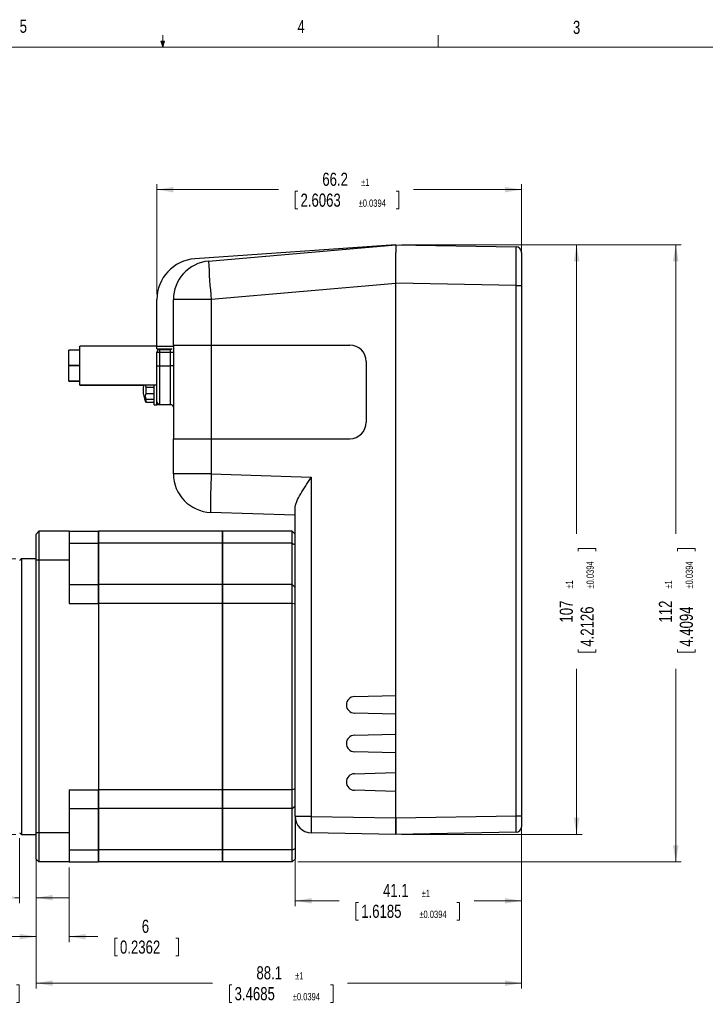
# Model space of a CAD drawing. Header units: millimetres. Extents: x 11 to 421, y 5 to 275.
# Tile 7 of 8: x 190 to 314, y 97 to 275. Entities that reach past the tile are written whole.
import ezdxf

# ---------------------------------------------------------------- set-up
doc = ezdxf.new("R2010")
doc.units = ezdxf.units.MM
doc.styles.add('SLDTEXTSTYLE0', font='TXT', dxfattribs={"width": 0.75})
doc.dimstyles.new('SLDDIMSTYLE0', dxfattribs={"dimtxt": 2.38125, "dimasz": 3, "dimexe": 0, "dimexo": 0.0625, "dimgap": 0.595313, "dimtad": 0, "dimdec": 1, "dimrnd": 1e-09, "dimzin": 12, "dimdsep": 46, "dimtxsty": 'SLDTEXTSTYLE0', "dimsah": 1, "dimcen": 0.09, "dimadec": 0, "dimazin": 0, "dimtol": 1, "dimtp": 1, "dimtm": 1, "dimtfac": 1, "dimtdec": 1, "dimtofl": 0, "dimtmove": 0, "dimatfit": 3, "dimfxl": 1, "dimtolj": 1, "dimarcsym": 0})
doc.dimstyles.new('SLDDIMSTYLE4', dxfattribs={"dimtxt": 2.38125, "dimasz": 3, "dimexe": 0, "dimexo": 0.0625, "dimgap": 0.595313, "dimtad": 0, "dimrnd": 1e-09, "dimzin": 12, "dimdsep": 46, "dimtxsty": 'SLDTEXTSTYLE0', "dimsah": 1, "dimcen": 0.09, "dimadec": 0, "dimazin": 0, "dimtfac": 1, "dimtofl": 0, "dimtmove": 0, "dimatfit": 3, "dimfxl": 1, "dimtolj": 1, "dimtzin": 12, "dimarcsym": 0})
doc.dimstyles.new('SLDDIMSTYLE5', dxfattribs={"dimtxt": 2.38125, "dimasz": 3, "dimexe": 0, "dimexo": 0.0625, "dimgap": 0.595313, "dimtad": 0, "dimdec": 1, "dimrnd": 1e-09, "dimzin": 12, "dimdsep": 46, "dimtxsty": 'SLDTEXTSTYLE0', "dimsah": 1, "dimcen": 0.09, "dimadec": 0, "dimazin": 0, "dimtol": 1, "dimtp": 1, "dimtm": 1, "dimtfac": 1, "dimtdec": 0, "dimtofl": 0, "dimtmove": 0, "dimatfit": 3, "dimfxl": 1, "dimtolj": 1, "dimarcsym": 0})
doc.dimstyles.new('SLDDIMSTYLE6', dxfattribs={"dimtxt": 2.38125, "dimasz": 3, "dimexe": 0, "dimexo": 0.0625, "dimgap": 0.595313, "dimtad": 0, "dimdec": 1, "dimrnd": 1e-09, "dimzin": 12, "dimdsep": 46, "dimtxsty": 'SLDTEXTSTYLE0', "dimsah": 1, "dimcen": 0.09, "dimadec": 0, "dimazin": 0, "dimtol": 1, "dimtp": 1, "dimtm": 1, "dimtfac": 1, "dimtdec": 0, "dimtofl": 0, "dimtmove": 0, "dimatfit": 3, "dimfxl": 1, "dimtolj": 1, "dimarcsym": 0})
doc.dimstyles.new('SLDDIMSTYLE7', dxfattribs={"dimtxt": 2.38125, "dimasz": 3, "dimexe": 0, "dimexo": 0.0625, "dimgap": 0.595313, "dimtad": 0, "dimdec": 3, "dimrnd": 1e-09, "dimzin": 12, "dimdsep": 46, "dimtxsty": 'SLDTEXTSTYLE0', "dimsah": 1, "dimcen": 0.09, "dimadec": 0, "dimazin": 0, "dimtol": 1, "dimtm": 0.025, "dimtfac": 0.555556, "dimtdec": 3, "dimtofl": 0, "dimtmove": 0, "dimatfit": 3, "dimfxl": 1, "dimtolj": 1, "dimtzin": 0, "dimarcsym": 0})

# ---------------------------------------------------------------- blocks, each defined once
blk = doc.blocks.new('*D27')
at = {"color": 7, "linetype": 'Continuous', "lineweight": 0}
for p, q in [((259.26, 234.43), (292.06, 234.43)), ((291.06, 234.43), (291.06, 181.97)), ((291.35, 179.33), (294.56, 179.33)), ((291.35, 179.33), (291.35, 178.85)), ((294.56, 179.33), (294.56, 178.85)), ((291.35, 160.51), (291.35, 160.99)), ((294.56, 160.51), (294.56, 160.99)), ((291.35, 160.51), (294.56, 160.51)), ((291.06, 127.43), (291.06, 157.48)), ((259.26, 127.43), (292.06, 127.43))]:
    blk.add_line(p, q, dxfattribs=at)
for points in [[(291.06, 234.43), (290.56, 231.43), (291.56, 231.43)], [(291.06, 127.43), (291.56, 130.43), (290.56, 130.43)]]:
    blk.add_solid(points, dxfattribs=at)
at = {"color": 7, "linetype": 'Continuous', "lineweight": 0, "attachment_point": 1, "rotation": 90, "style": 'SLDTEXTSTYLE0'}
for s, insert, char_height in [('±0.0394', (292.85, 172.03), 1.323), ('±1', (289.07, 172.03), 1.323), ('107', (287.99, 165.87), 2.381), ('4.2126', (291.78, 161.48), 2.381)]:
    blk.add_mtext(s, dxfattribs=dict(at, insert=insert, char_height=char_height))
blk = doc.blocks.new('*D28')
at = {"color": 7, "linetype": 'Continuous', "lineweight": 0}
for p, q in [((259.26, 234.43), (310.06, 234.43)), ((309.06, 234.43), (309.06, 181.97)), ((309.35, 179.33), (312.56, 179.33)), ((309.35, 179.33), (309.35, 178.85)), ((312.56, 179.33), (312.56, 178.85)), ((309.35, 160.51), (309.35, 160.99)), ((312.56, 160.51), (312.56, 160.99)), ((309.35, 160.51), (312.56, 160.51)), ((309.06, 122.43), (309.06, 157.48)), ((240.45, 122.43), (310.06, 122.43))]:
    blk.add_line(p, q, dxfattribs=at)
for points in [[(309.06, 234.43), (308.56, 231.43), (309.56, 231.43)], [(309.06, 122.43), (309.56, 125.43), (308.56, 125.43)]]:
    blk.add_solid(points, dxfattribs=at)
at = {"color": 7, "linetype": 'Continuous', "lineweight": 0, "attachment_point": 1, "rotation": 90, "style": 'SLDTEXTSTYLE0'}
for s, insert, char_height in [('±0.0394', (310.85, 172.03), 1.323), ('±1', (307.07, 172.03), 1.323), ('112', (305.99, 165.87), 2.381), ('4.4094', (309.78, 161.48), 2.381)]:
    blk.add_mtext(s, dxfattribs=dict(at, insert=insert, char_height=char_height))
blk = doc.blocks.new('*D29')
at = {"color": 7, "linetype": 'Continuous', "lineweight": 0}
for p, q in [((281.06, 129.81), (281.06, 99.43)), ((192.96, 126.68), (192.96, 99.43)), ((192.96, 100.43), (224.98, 100.43)), ((228.02, 100.14), (228.02, 96.93)), ((228.02, 100.14), (228.5, 100.14)), ((246.84, 100.14), (246.36, 100.14)), ((246.84, 100.14), (246.84, 96.93)), ((281.06, 100.43), (249.48, 100.43)), ((228.02, 96.93), (228.5, 96.93)), ((246.84, 96.93), (246.36, 96.93))]:
    blk.add_line(p, q, dxfattribs=at)
for points in [[(192.96, 100.43), (195.96, 99.93), (195.96, 100.93)], [(281.06, 100.43), (278.06, 100.93), (278.06, 99.93)]]:
    blk.add_solid(points, dxfattribs=at)
at = {"color": 7, "linetype": 'Continuous', "lineweight": 0, "attachment_point": 1, "style": 'SLDTEXTSTYLE0'}
for s, insert, char_height in [('88.1', (232.94, 103.5), 2.381), ('±1', (239.97, 102.42), 1.323), ('3.4685', (228.98, 99.71), 2.381), ('±0.0394', (239.53, 98.64), 1.323)]:
    blk.add_mtext(s, dxfattribs=dict(at, insert=insert, char_height=char_height))
blk = doc.blocks.new('*D30')
at = {"color": 7, "linetype": 'Continuous', "lineweight": 0}
for p, q in [((239.95, 129.69), (239.95, 114.37)), ((281.06, 129.81), (281.06, 114.37)), ((239.95, 115.37), (247.96, 115.37)), ((250.99, 115.09), (250.99, 111.87)), ((250.99, 115.09), (251.48, 115.09)), ((269.81, 115.09), (269.33, 115.09)), ((269.81, 115.09), (269.81, 111.87)), ((281.06, 115.37), (272.46, 115.37)), ((250.99, 111.87), (251.48, 111.87)), ((269.81, 111.87), (269.33, 111.87))]:
    blk.add_line(p, q, dxfattribs=at)
for points in [[(239.95, 115.37), (242.95, 114.87), (242.95, 115.87)], [(281.06, 115.37), (278.06, 115.87), (278.06, 114.87)]]:
    blk.add_solid(points, dxfattribs=at)
at = {"color": 7, "linetype": 'Continuous', "lineweight": 0, "attachment_point": 1, "style": 'SLDTEXTSTYLE0'}
for s, insert, char_height in [('41.1', (255.92, 118.44), 2.381), ('±1', (262.94, 117.37), 1.323), ('1.6185', (251.96, 114.66), 2.381), ('±0.0394', (262.51, 113.58), 1.323)]:
    blk.add_mtext(s, dxfattribs=dict(at, insert=insert, char_height=char_height))
blk = doc.blocks.new('*D31')
at = {"color": 7, "linetype": 'Continuous', "lineweight": 0}
for p, q in [((192.96, 126.68), (192.96, 107.87)), ((198.96, 121.43), (198.96, 107.87)), ((192.96, 108.87), (186.96, 108.87)), ((198.96, 108.87), (204.17, 108.87)), ((207.21, 108.59), (207.21, 105.37)), ((207.21, 108.59), (207.69, 108.59)), ((218.81, 108.59), (218.33, 108.59)), ((218.81, 108.59), (218.81, 105.37)), ((207.21, 105.37), (207.69, 105.37)), ((218.81, 105.37), (218.33, 105.37))]:
    blk.add_line(p, q, dxfattribs=at)
for points in [[(192.96, 108.87), (189.96, 109.37), (189.96, 108.37)], [(198.96, 108.87), (201.96, 108.37), (201.96, 109.37)]]:
    blk.add_solid(points, dxfattribs=at)
at = {"color": 7, "linetype": 'Continuous', "lineweight": 0, "attachment_point": 1, "style": 'SLDTEXTSTYLE0'}
for s, insert, char_height in [('6', (212.13, 111.94), 2.38), ('0.2362', (208.17, 108.16), 2.381)]:
    blk.add_mtext(s, dxfattribs=dict(at, insert=insert, char_height=char_height))
blk = doc.blocks.new('*D32')
at = {"color": 7, "linetype": 'Continuous', "lineweight": 0}
for p, q in [((167.96, 147.93), (167.96, 99.43)), ((192.96, 126.68), (192.96, 99.43)), ((167.96, 100.43), (161.96, 100.43)), ((171.02, 100.14), (171.02, 96.93)), ((171.02, 100.14), (171.51, 100.14)), ((189.84, 100.14), (189.36, 100.14)), ((189.84, 100.14), (189.84, 96.93)), ((192.96, 100.43), (198.96, 100.43)), ((171.02, 96.93), (171.51, 96.93)), ((189.84, 96.93), (189.36, 96.93))]:
    blk.add_line(p, q, dxfattribs=at)
for points in [[(167.96, 100.43), (164.96, 100.93), (164.96, 99.93)], [(192.96, 100.43), (195.96, 99.93), (195.96, 100.93)]]:
    blk.add_solid(points, dxfattribs=at)
at = {"color": 7, "linetype": 'Continuous', "lineweight": 0, "attachment_point": 1, "style": 'SLDTEXTSTYLE0'}
for s, insert, char_height in [('25', (177.27, 103.5), 2.381), ('±1', (181.66, 102.42), 1.323), ('0.9843', (171.99, 99.71), 2.381), ('±0.0394', (182.54, 98.64), 1.323)]:
    blk.add_mtext(s, dxfattribs=dict(at, insert=insert, char_height=char_height))
blk = doc.blocks.new('*D33')
at = {"color": 7, "linetype": 'Continuous', "lineweight": 0}
for p, q in [((189.96, 126.73), (189.96, 114.94)), ((192.96, 126.68), (192.96, 114.94)), ((174.43, 115.66), (174.43, 112.45)), ((174.43, 115.66), (174.92, 115.66)), ((186.04, 115.66), (185.56, 115.66)), ((186.04, 115.66), (186.04, 112.45)), ((189.96, 115.94), (189.08, 115.94)), ((192.96, 115.94), (198.96, 115.94)), ((174.43, 112.45), (174.92, 112.45)), ((186.04, 112.45), (185.56, 112.45))]:
    blk.add_line(p, q, dxfattribs=at)
for points in [[(189.96, 115.94), (186.96, 116.44), (186.96, 115.44)], [(192.96, 115.94), (195.96, 115.44), (195.96, 116.44)]]:
    blk.add_solid(points, dxfattribs=at)
at = {"color": 7, "linetype": 'Continuous', "lineweight": 0, "attachment_point": 1, "style": 'SLDTEXTSTYLE0'}
for s, insert, char_height in [('3', (179.36, 119.01), 2.38), ('0.1181', (175.4, 115.23), 2.381)]:
    blk.add_mtext(s, dxfattribs=dict(at, insert=insert, char_height=char_height))
blk = doc.blocks.new('*D34')
at = {"color": 7, "linetype": 'Continuous', "lineweight": 0}
for p, q in [((214.86, 225.48), (214.86, 245.43)), ((281.06, 228.05), (281.06, 245.43)), ((214.86, 244.43), (236.94, 244.43)), ((239.97, 244.14), (239.97, 240.93)), ((239.97, 244.14), (240.46, 244.14)), ((258.8, 244.14), (258.31, 244.14)), ((258.8, 244.14), (258.8, 240.93)), ((281.06, 244.43), (261.44, 244.43)), ((239.97, 240.93), (240.46, 240.93)), ((258.8, 240.93), (258.31, 240.93))]:
    blk.add_line(p, q, dxfattribs=at)
for points in [[(214.86, 244.43), (217.86, 243.93), (217.86, 244.93)], [(281.06, 244.43), (278.06, 244.93), (278.06, 243.93)]]:
    blk.add_solid(points, dxfattribs=at)
at = {"color": 7, "linetype": 'Continuous', "lineweight": 0, "attachment_point": 1, "style": 'SLDTEXTSTYLE0'}
for s, insert, char_height in [('66.2', (244.9, 247.5), 2.381), ('±1', (251.93, 246.42), 1.323), ('2.6063', (240.94, 243.71), 2.381), ('±0.0394', (251.49, 242.64), 1.323)]:
    blk.add_mtext(s, dxfattribs=dict(at, insert=insert, char_height=char_height))
blk = doc.blocks.new('*D35')
at = {"color": 7, "linetype": 'Continuous', "lineweight": 0}
for p, q in [((189.26, 177.43), (143.37, 177.43)), ((144.37, 177.43), (144.37, 163.97)), ((144.65, 160.93), (148.29, 160.93)), ((144.65, 160.93), (144.65, 160.45)), ((148.29, 160.93), (148.29, 160.45)), ((144.65, 142.4), (144.65, 142.89)), ((144.65, 142.4), (148.29, 142.4)), ((148.29, 142.4), (148.29, 142.89)), ((144.37, 127.43), (144.37, 139.37)), ((189.26, 127.43), (143.37, 127.43))]:
    blk.add_line(p, q, dxfattribs=at)
for points in [[(144.37, 177.43), (143.87, 174.43), (144.87, 174.43)], [(144.37, 127.43), (144.87, 130.43), (143.87, 130.43)]]:
    blk.add_solid(points, dxfattribs=at)
at = {"color": 7, "linetype": 'Continuous', "lineweight": 0, "attachment_point": 1, "rotation": 90, "style": 'SLDTEXTSTYLE0'}
for s, insert, char_height in [('0.0000', (144.47, 154.59), 1.323), ('0.0010', (146.57, 154.59), 1.323), ('0.025', (142.37, 152.01), 1.323), ('-', (146.57, 153.77), 1.32), ('0', (140.27, 152.01), 1.32), ('1.9685', (145.5, 143.37), 2.381), ('50', (141.3, 146.94), 2.381), ('-', (142.37, 151.18), 1.32)]:
    blk.add_mtext(s, dxfattribs=dict(at, insert=insert, char_height=char_height))

msp = doc.modelspace()

# ---------------------------------------------------------------- linework, layer by layer
at = {"color": 7, "linetype": 'Continuous', "lineweight": 0}
for p, q in [((215.9254, 270.3087), (215.9254, 272.4626)), ((265.9317, 270.3087), (265.9317, 272.4626)), ((15.9068, 270.3087), (415.9568, 270.3087)), ((215.9254, 270.3087), (215.5889, 271.3737)), ((216.2443, 271.3737), (215.5889, 271.3737)), ((215.7467, 271.3737), (215.9254, 270.3087)), ((215.9254, 270.3087), (216.2443, 271.3737)), ((216.0501, 271.3737), (215.9254, 270.3087))]:
    msp.add_line(p, q, dxfattribs=at)
at = {"color": 7, "linetype": 'Continuous', "lineweight": 30}
for p, q in [((258.2642, 234.4262), (221.7614, 231.8737)), ((224.2541, 231.4507), (258.2642, 234.4262)), ((258.2642, 234.4262), (280.0816, 234.0454)), ((258.2642, 234.4262), (258.2642, 233.0309)), ((258.2642, 227.4273), (258.2642, 233.0309)), ((281.0642, 233.0455), (281.0642, 227.0465)), ((258.2642, 227.4102), (224.742, 224.4774)), ((280.0816, 227.0465), (258.2642, 227.4273)), ((258.2642, 130.4258), (258.2642, 227.4273)), ((258.2642, 152.6262), (258.2642, 227.4102)), ((280.0816, 130.8066), (280.0816, 227.0465)), ((280.0816, 227.0465), (281.0642, 227.0465)), ((281.0642, 227.0465), (281.0642, 130.8066)), ((214.8642, 216.0274), (214.8642, 224.4774)), ((224.742, 224.4774), (217.8642, 224.4774)), ((217.8642, 216.2262), (217.8642, 224.4774)), ((224.742, 224.4774), (224.742, 216.2262)), ((217.8642, 216.2262), (224.742, 216.2262)), ((217.8642, 216.2262), (217.8642, 199.2262)), ((224.742, 216.2262), (249.8642, 216.2262)), ((224.742, 216.2262), (224.742, 199.2262)), ((198.8642, 213.9185), (198.8642, 215.3108)), ((200.8642, 212.5262), (200.8642, 216.0262)), ((214.8642, 216.0274), (217.8642, 216.0274)), ((214.8642, 215.5274), (214.8642, 216.0274)), ((214.8642, 215.5274), (217.6642, 215.5274)), ((214.8642, 214.9274), (215.3642, 214.9274)), ((214.8642, 212.4274), (214.8642, 214.9274)), ((215.3642, 215.4274), (215.3642, 214.9274)), ((215.3642, 215.4274), (217.3642, 215.4274)), ((215.3642, 214.9274), (217.3642, 214.9274)), ((215.3642, 214.9274), (215.3642, 212.4274)), ((217.3642, 214.9274), (217.3642, 215.4274)), ((217.3642, 214.9274), (217.8642, 214.9274)), ((217.3642, 212.4274), (217.3642, 214.9274)), ((198.8642, 212.5262), (198.8642, 213.9185)), ((252.8642, 213.2262), (252.8642, 202.2262)), ((198.8642, 211.1339), (198.8642, 212.5262)), ((198.8642, 209.7416), (198.8642, 211.1339)), ((200.8642, 209.0262), (200.8642, 212.5262)), ((214.8642, 212.4274), (215.3642, 212.4274)), ((214.8642, 205.9274), (214.8642, 212.4274)), ((215.3642, 212.4274), (215.3642, 205.4274)), ((215.3642, 212.4274), (217.3642, 212.4274)), ((217.8642, 212.4274), (217.3642, 212.4274)), ((217.3642, 205.4274), (217.3642, 212.4274)), ((198.8642, 209.6416), (198.8642, 209.7416)), ((200.8642, 208.9262), (200.8642, 209.0262)), ((212.8991, 208.5992), (214.3642, 208.5992)), ((212.8991, 207.4532), (212.8991, 208.5992)), ((212.8991, 207.4532), (214.3642, 207.4532)), ((214.3642, 208.0262), (214.3642, 209.0262)), ((214.3642, 205.3762), (214.3642, 208.0262)), ((212.8991, 205.8554), (212.8991, 206.4284)), ((212.8991, 206.4284), (214.3642, 206.4284)), ((212.8991, 205.8554), (214.3642, 205.8554)), ((214.8642, 205.4262), (214.8642, 205.9274)), ((214.8642, 205.4262), (217.3979, 205.4262)), ((214.8642, 205.3762), (214.8642, 205.4262)), ((215.3642, 205.4274), (217.3642, 205.4274)), ((217.8642, 192.857), (217.8642, 199.2262)), ((217.8642, 199.2262), (224.742, 199.2262)), ((224.742, 199.2262), (224.742, 192.857)), ((224.742, 199.2262), (249.8642, 199.2262)), ((224.742, 192.857), (217.8642, 192.857)), ((224.742, 192.857), (242.9018, 192.2229)), ((242.9018, 192.2229), (242.9018, 130.6939)), ((239.9542, 185.3258), (224.6199, 185.8613)), ((239.9542, 130.6939), (239.9542, 186.6164)), ((193.4642, 182.4262), (192.9642, 181.9262)), ((193.4642, 182.4262), (193.4642, 177.175)), ((198.9642, 182.4262), (193.4642, 182.4262)), ((198.9642, 182.4262), (198.9642, 177.175)), ((198.9642, 182.4262), (204.2642, 182.4262)), ((204.2642, 180.2425), (204.2642, 182.4262)), ((226.7642, 182.4262), (204.2642, 182.4262)), ((204.2642, 182.4262), (204.2642, 180.2425)), ((226.7642, 180.2425), (226.7642, 182.4262)), ((239.4542, 182.4262), (226.7642, 182.4262)), ((226.7642, 182.4262), (226.7642, 180.2425)), ((239.4542, 180.2425), (239.4542, 182.4262)), ((239.9542, 181.9262), (239.4542, 182.4262)), ((192.9642, 177.175), (192.9642, 181.9262)), ((198.9642, 180.2425), (204.2642, 180.2425)), ((204.2642, 172.7425), (204.2642, 180.2425)), ((226.7642, 180.2425), (204.2642, 180.2425)), ((204.2642, 180.2425), (204.2642, 172.7425)), ((226.7642, 172.7425), (226.7642, 180.2425)), ((239.4542, 180.2425), (226.7642, 180.2425)), ((226.7642, 180.2425), (226.7642, 172.7425)), ((239.4542, 172.7425), (239.4542, 180.2425)), ((190.2642, 177.4262), (190.2642, 152.4262)), ((192.9642, 127.6775), (192.9642, 177.175)), ((193.4642, 177.175), (192.9642, 177.175)), ((193.4642, 177.175), (193.4642, 127.6775)), ((198.9642, 177.175), (193.4642, 177.175)), ((198.9642, 177.175), (198.9642, 169.3205)), ((198.9642, 172.7425), (204.2642, 172.7425)), ((204.2642, 169.3205), (204.2642, 172.7425)), ((204.2642, 172.7425), (204.2642, 169.3205)), ((226.7642, 172.7425), (204.2642, 172.7425)), ((226.7642, 169.3205), (226.7642, 172.7425)), ((226.7642, 172.7425), (226.7642, 169.3205)), ((239.4542, 172.7425), (226.7642, 172.7425)), ((239.4542, 169.3205), (239.4542, 172.7425)), ((198.9642, 169.3205), (204.2642, 169.3205)), ((204.2642, 169.3205), (204.2642, 135.5319)), ((204.2642, 169.3205), (204.2642, 135.5319)), ((226.7642, 169.3205), (204.2642, 169.3205)), ((226.7642, 135.5319), (226.7642, 169.3205)), ((239.4542, 169.3205), (226.7642, 169.3205)), ((226.7642, 169.3205), (226.7642, 135.5319)), ((239.4542, 135.5319), (239.4542, 169.3205)), ((239.9542, 169.1746), (239.4542, 169.3205)), ((190.2642, 152.4262), (190.2642, 127.4262)), ((250.7243, 152.4257), (258.2642, 152.6262)), ((258.2642, 149.2262), (250.7243, 149.4267)), ((258.2642, 145.6262), (258.2642, 149.2262)), ((250.7243, 145.4257), (258.2642, 145.6262)), ((258.2642, 142.2262), (250.7243, 142.4267)), ((258.2642, 138.6262), (258.2642, 142.2262)), ((250.7243, 138.4257), (258.2642, 138.6262)), ((198.9642, 135.5319), (204.2642, 135.5319)), ((198.9642, 135.5319), (198.9642, 127.6775)), ((204.2642, 132.1099), (204.2642, 135.5319)), ((226.7642, 135.5319), (204.2642, 135.5319)), ((204.2642, 135.5319), (204.2642, 132.1099)), ((226.7642, 132.1099), (226.7642, 135.5319)), ((239.4542, 135.5319), (226.7642, 135.5319)), ((226.7642, 135.5319), (226.7642, 132.1099)), ((239.9542, 135.6779), (239.4542, 135.5319)), ((239.4542, 132.1099), (239.4542, 135.5319)), ((258.2642, 135.2262), (250.7243, 135.4267)), ((258.2642, 130.4258), (258.2642, 135.2262)), ((198.9642, 132.1099), (204.2642, 132.1099)), ((204.2642, 124.6099), (204.2642, 132.1099)), ((226.7642, 132.1099), (204.2642, 132.1099)), ((204.2642, 132.1099), (204.2642, 124.6099)), ((226.7642, 124.6099), (226.7642, 132.1099)), ((239.4542, 132.1099), (226.7642, 132.1099)), ((226.7642, 132.1099), (226.7642, 124.6099)), ((239.4542, 124.6099), (239.4542, 132.1099)), ((239.9542, 130.6939), (239.9542, 124.887)), ((242.9018, 130.6939), (239.9542, 130.6939)), ((242.9018, 130.6939), (258.2642, 130.4258)), ((258.2642, 130.4258), (280.0816, 130.8066)), ((280.0816, 130.8066), (281.0642, 130.8066)), ((281.0642, 130.8066), (281.0642, 128.8069)), ((258.2642, 127.4262), (258.2642, 130.4258)), ((258.2642, 130.4258), (258.2642, 127.4262)), ((192.9642, 122.9262), (192.9642, 127.6775)), ((193.4642, 127.6775), (192.9642, 127.6775)), ((198.9642, 127.6775), (193.4642, 127.6775)), ((193.4642, 127.6775), (193.4642, 122.4262)), ((198.9642, 127.6775), (198.9642, 122.4262)), ((258.2642, 127.4262), (242.9018, 127.6944)), ((280.0816, 127.807), (258.2642, 127.4262)), ((198.9642, 124.6099), (204.2642, 124.6099)), ((204.2642, 122.4262), (204.2642, 124.6099)), ((226.7642, 124.6099), (204.2642, 124.6099)), ((204.2642, 124.6099), (204.2642, 122.4262)), ((226.7642, 122.4262), (226.7642, 124.6099)), ((239.4542, 124.6099), (226.7642, 124.6099)), ((226.7642, 124.6099), (226.7642, 122.4262)), ((239.4542, 122.4262), (239.4542, 124.6099)), ((239.9542, 124.887), (239.9542, 122.9262)), ((193.4642, 122.4262), (192.9642, 122.9262)), ((198.9642, 122.4262), (193.4642, 122.4262)), ((198.9642, 122.4262), (204.2642, 122.4262)), ((226.7642, 122.4262), (204.2642, 122.4262)), ((239.4542, 122.4262), (226.7642, 122.4262)), ((239.4542, 122.4262), (239.9542, 122.9262))]:
    msp.add_line(p, q, dxfattribs=at)
for centre, radius, start, end in [((280.0642, 233.0455), 1, 0, 89), ((222.2786, 224.4774), 7.4144, 94, 180), ((224.8642, 224.4774), 7, 95, 180), ((326.9321, 235.1313), 102.7439, 182.05294, 185.951938), ((249.8642, 213.2262), 3, 0, 90), ((215.3642, 214.9274), 0.5, 90, 180), ((217.3642, 215.9274), 0.5, 270, 306.869898), ((217.3642, 208.0262), 5, 168.463041, 179.992616), ((217.3642, 208.0262), 5, 179.992616, 204.652262), ((215.3642, 205.9274), 0.5, 180, 270), ((217.3642, 204.9274), 0.5, 0, 90), ((249.8642, 202.2262), 3, 270, 0), ((224.8642, 192.857), 7, 180, 268), ((327.146, 187.5704), 102.5404, 177.044691, 180.955004), ((250.7642, 150.9262), 1.5, 91.523476, 268.476524), ((250.7642, 143.9262), 1.5, 91.523476, 268.476524), ((250.7642, 136.9262), 1.5, 91.523476, 268.476524), ((242.9542, 130.6939), 3, 180, 269), ((281.8116, 129.1941), 38.9386, 177.792634, 182.207366), ((280.0642, 128.8069), 1, 271, 0)]:
    msp.add_arc(centre, radius, start, end, dxfattribs=at)
for centre, major_axis, ratio, start_param, end_param in [((280.0642, 227.0446), (0.0175, 7.0008), 0.00249226, 4.71265628, 6.28314802), ((280.0642, 130.8072), (-0.0175, 3.0002), 0.0058158, 3.14166033, 4.71215207)]:
    msp.add_ellipse(centre, major_axis=major_axis, ratio=ratio, start_param=start_param, end_param=end_param, dxfattribs=at)
for points, degree in [([(200.8642, 215.3108), (198.8642, 215.3108)], 1), ([(214.8642, 216.0262), (200.8642, 216.0262)], 1), ([(200.8642, 212.5262), (198.8642, 212.5262)], 1), ([(198.8642, 212.5262), (200.8642, 212.5262)], 1), ([(198.8642, 209.7416), (200.8642, 209.7416)], 1), ([(198.8642, 209.6416), (200.8642, 209.6416)], 1), ([(200.8642, 209.0262), (214.8642, 209.0262)], 1), ([(200.8642, 208.9262), (212.4459, 208.9262)], 1), ([(214.3642, 205.3762), (214.8642, 205.3762)], 1), ([(239.4542, 180.2425), (239.6204, 180.1514), (239.7871, 180.059), (239.9542, 179.9654)], 3), ([(190.2642, 177.4262), (189.9642, 177.1262)], 1), ([(192.9642, 177.4262), (190.2642, 177.4262)], 1), ([(239.4542, 172.7425), (239.6204, 172.5763), (239.7871, 172.4113), (239.9542, 172.2473)], 3), ([(239.4542, 132.1099), (239.6204, 132.2761), (239.7871, 132.4412), (239.9542, 132.6051)], 3), ([(189.9642, 127.7262), (190.2642, 127.4262)], 1), ([(190.2642, 127.4262), (192.9642, 127.4262)], 1), ([(239.4542, 124.6099), (239.6204, 124.701), (239.7871, 124.7935), (239.9542, 124.887)], 3)]:
    msp.add_open_spline(points, degree=degree, dxfattribs=at)
for points, knots in [([(212.8991, 206.4284), (212.8709, 206.5253), (212.8496, 206.6209), (212.8207, 206.809), (212.8132, 206.9026), (212.8131, 207.1662), (212.8428, 207.3242), (212.8991, 207.4532)], [0, 0, 0, 0, 0.25, 0.25, 0.5, 0.5, 1, 1, 1, 1]), ([(212.8991, 208.5992), (212.8574, 208.7043), (212.8078, 208.8296), (212.8199, 208.9989), (212.8219, 209.0262)], [0, 0, 0, 0, 0.83885413, 1, 1, 1, 1]), ([(212.8241, 205.9426), (212.8241, 205.9425), (212.8242, 205.9423), (212.8759, 205.8823), (212.8991, 205.8554)], [0, 0, 0, 0, 0.55088243, 1, 1, 1, 1]), ([(239.9542, 186.6164), (239.9542, 186.7956), (239.9855, 186.9866), (240.0933, 187.3917), (240.1711, 187.6079), (240.4516, 188.2731), (240.6993, 188.7393), (241.2643, 189.7128), (241.573, 190.2039), (242.0581, 190.9529), (242.2236, 191.2046), (242.5608, 191.713), (242.7324, 191.9697), (242.9018, 192.2229)], [0, 0, 0, 0, 0.125, 0.125, 0.25, 0.25, 0.5, 0.5, 0.75, 0.75, 0.875, 0.875, 1, 1, 1, 1])]:
    msp.add_open_spline(points, degree=3, knots=knots, dxfattribs=at)

# ---------------------------------------------------------------- texts
at = {"color": 7, "linetype": 'Continuous', "lineweight": 0, "attachment_point": 1, "style": 'SLDTEXTSTYLE0'}
for s, insert, char_height in [('5', (189.9588, 275.267), 2.3813), ('4', (240.3932, 275.2257), 2.3813), ('3', (290.3913, 275.0699), 2.3813), ('Round Shaft', (169.0299, 194.5775), 3.5)]:
    msp.add_mtext(s, dxfattribs=dict(at, insert=insert, char_height=char_height))

# ---------------------------------------------------------------- dimensions: what is measured, and where the dimension line sits
at = {"color": 7, "linetype": 'Continuous', "lineweight": 0}
for base, p1, p2, dimstyle, picture, middle in [((281.0642, 244.4262), (214.8642, 224.4774), (281.0642, 227.0465), 'SLDDIMSTYLE6', '*D34', (249.1875, 244.4262)), ((167.9642, 100.4262), (192.9642, 127.6775), (167.9642, 148.9262), 'SLDDIMSTYLE5', '*D32', (180.2374, 100.4262)), ((192.9642, 100.4262), (281.0642, 130.8066), (192.9642, 127.6775), 'SLDDIMSTYLE0', '*D29', (237.2308, 100.4262)), ((281.0642, 115.3691), (239.9542, 130.6939), (281.0642, 130.8066), 'SLDDIMSTYLE0', '*D30', (260.2069, 115.3691)), ((189.9642, 115.9435), (192.9642, 127.6775), (189.9642, 127.7262), 'SLDDIMSTYLE4', '*D33', (180.2374, 115.9435)), ((198.9642, 108.8714), (192.9642, 127.6775), (198.9642, 122.4262), 'SLDDIMSTYLE4', '*D31', (213.0105, 108.8714))]:
    dim = msp.add_linear_dim(base=base, p1=p1, p2=p2, dimstyle=dimstyle, dxfattribs=at)
    dim.commit()
    dim.dimension.update_dxf_attribs({"geometry": picture, "text_midpoint": middle, "dimtype": 160})
for base, p1, p2, dimstyle, picture, middle in [((309.0642, 122.4262), (258.2642, 234.4262), (239.4542, 122.4262), 'SLDDIMSTYLE0', '*D28', (309.0642, 169.7252)), ((291.0642, 234.4262), (258.2642, 127.4262), (258.2642, 234.4262), 'SLDDIMSTYLE0', '*D27', (291.0642, 169.7252)), ((144.3676, 177.4262), (190.2642, 127.4262), (190.2642, 177.4262), 'SLDDIMSTYLE7', '*D35', (144.3676, 151.6693))]:
    dim = msp.add_linear_dim(base=base, p1=p1, p2=p2, angle=90, dimstyle=dimstyle, dxfattribs=at)
    dim.commit()
    dim.dimension.update_dxf_attribs({"geometry": picture, "text_midpoint": middle, "dimtype": 160})

doc.saveas('drawing.dxf')
